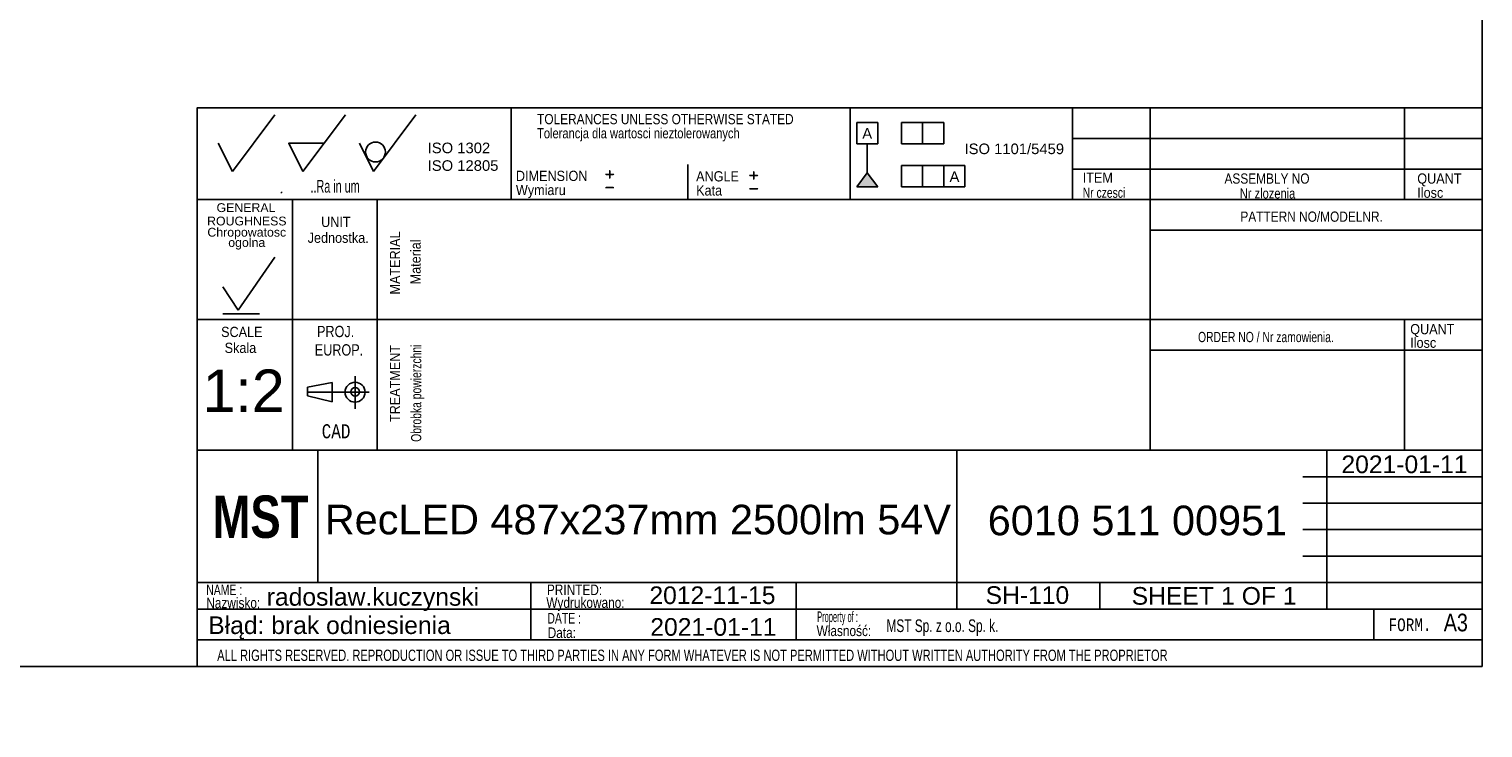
# Model space of a CAD drawing. Header units: millimetres. Extents: x 16 to 406, y 5 to 285.
# Tile 4 of 7: x 200 to 406, y 5 to 104. Entities that reach past the tile are written whole.
import ezdxf
from ezdxf.entities.mleader import LeaderData, LeaderLine
from ezdxf.enums import TextEntityAlignment as Align
from ezdxf.lldxf.tags import DXFTag
from ezdxf.math import Vec2, Vec3

# ---------------------------------------------------------------- set-up
doc = ezdxf.new("R2010")
doc.units = ezdxf.units.MM
doc.layers.add('10', color=7, linetype='Continuous')
doc.layers.add('Default', color=7, linetype='Continuous')
doc.styles.add('SEACAD_Arial', font='arial.ttf')
doc.styles.add('SEACAD_Lucida_Console', font='lucon.TTF', dxfattribs={"width": 0.8})
tags = doc.linetypes.add('CENTER2', pattern=[28.575, 19.05, -3.175, 3.175, -3.175]).pattern_tags.tags
tags[10:11] = [DXFTag(74, 4), DXFTag(75, 0), DXFTag(340, '0'), DXFTag(46, 0.0), DXFTag(50, 0.0), DXFTag(44, 0.0), DXFTag(45, 0.0)]
tags[8:9] = [DXFTag(74, 4), DXFTag(75, 0), DXFTag(340, '0'), DXFTag(46, 0.0), DXFTag(50, 0.0), DXFTag(44, 0.0), DXFTag(45, 0.0)]
tags[6:7] = [DXFTag(74, 4), DXFTag(75, 0), DXFTag(340, '0'), DXFTag(46, 0.0), DXFTag(50, 0.0), DXFTag(44, 0.0), DXFTag(45, 0.0)]
tags[4:5] = [DXFTag(74, 4), DXFTag(75, 0), DXFTag(340, '0'), DXFTag(46, 0.0), DXFTag(50, 0.0), DXFTag(44, 0.0), DXFTag(45, 0.0)]

# ---------------------------------------------------------------- blocks, each defined once
blk = doc.blocks.new('SEANNOT_GROUP22')
at = {"layer": 'Default', "color": 7, "linetype": 'Continuous', "style": 'SEACAD_Arial'}
blk.add_text('RecLED 487x237mm 2500lm 54V', height=4.2, dxfattribs=at).set_placement((241.75, 36.48), align=Align.TOP_LEFT)
blk = doc.blocks.new('SEANNOT_GROUP23')
at = {"layer": 'Default', "color": 7, "linetype": 'Continuous', "style": 'SEACAD_Arial'}
blk.add_text('6010 511 00951', height=4.2, dxfattribs=at).set_placement((335.65, 36.36), align=Align.TOP_LEFT)
blk = doc.blocks.new('SEANNOT_GROUP24')
at = {"layer": 'Default', "color": 7, "linetype": 'Continuous', "style": 'SEACAD_Arial'}
blk.add_text('radoslaw.kuczynski', height=2.5, dxfattribs=at).set_placement((233.53, 24.68), align=Align.TOP_LEFT)
blk = doc.blocks.new('SEANNOT_GROUP25')
at = {"layer": 'Default', "color": 7, "linetype": 'Continuous', "style": 'SEACAD_Arial'}
blk.add_text('SH-110', height=2.5, dxfattribs=at).set_placement((335.35, 24.93), align=Align.TOP_LEFT)
blk = doc.blocks.new('SEANNOT_GROUP26')
at = {"layer": 'Default', "color": 7, "linetype": 'Continuous', "style": 'SEACAD_Arial'}
blk.add_text('2021-01-11', height=2.5, dxfattribs=at).set_placement((287.86, 20.42), align=Align.TOP_LEFT)
blk = doc.blocks.new('SEANNOT_GROUP27')
at = {"layer": 'Default', "color": 7, "linetype": 'Continuous', "style": 'SEACAD_Arial'}
blk.add_text('1:2', height=6, dxfattribs=at).set_placement((224.43, 55.64), align=Align.TOP_LEFT)
blk = doc.blocks.new('_Dot')
at = {"color": 0, "linetype": 'ByBlock', "lineweight": -2}
blk.add_line((-0.5, 0), (-1, 0), dxfattribs=at)
at = {"color": 0, "linetype": 'ByBlock', "const_width": 0.5}
blk.add_lwpolyline([(-0.25, 0, 1), (0.25, 0, 1)], format="xyb", close=True, dxfattribs=at)
blk = doc.blocks.new('SEANNOT_GROUP29')
at = {"layer": 'Default', "color": 7, "linetype": 'Continuous', "style": 'SEACAD_Arial'}
blk.add_text('2012-11-15', height=2.5, dxfattribs=at).set_placement((287.73, 24.91), align=Align.TOP_LEFT)
blk = doc.blocks.new('SEANNOT_GROUP30')
at = {"layer": 'Default', "color": 7, "linetype": 'Continuous', "style": 'SEACAD_Arial'}
for s, p in [('SHEET ', (356.04, 24.82)), ('1', (368.7, 24.82)), (' OF ', (370.66, 24.82)), ('1', (377.45, 24.82))]:
    blk.add_text(s, height=2.5, dxfattribs=at).set_placement(p, align=Align.TOP_LEFT)
blk = doc.blocks.new('SEANNOT_GROUP31')
at = {"layer": 'Default', "color": 7, "linetype": 'Continuous', "style": 'SEACAD_Arial'}
blk.add_text('2021-01-11', height=2.5, dxfattribs=at).set_placement((385.75, 43.46), align=Align.TOP_LEFT)

msp = doc.modelspace()

# ---------------------------------------------------------------- hatches: boundary and pattern name
at = {"layer": 'Default', "linetype": 'Continuous'}
msp.add_hatch(color=7, dxfattribs=at).paths.add_polyline_path([(318.5887, 83.5055), (317.0887, 81.5206), (320.0887, 81.5206)])

# ---------------------------------------------------------------- linework, layer by layer
at = {"layer": '10', "color": 7, "linetype": 'Continuous'}
for p, q in [((268.1664, 92.7025), (268.1664, 79.7025)), ((316.1664, 92.7025), (316.1664, 79.7025)), ((347.6664, 92.7025), (347.6664, 79.7025)), ((358.6664, 92.7025), (358.6664, 44.2025)), ((394.6664, 92.7025), (394.6664, 79.7025)), ((228.6664, 83.7025), (234.6664, 91.7025)), ((238.6664, 83.7025), (244.6664, 91.7025)), ((248.6664, 83.7025), (254.6664, 91.7025)), ((226.6664, 87.7025), (228.6664, 83.7025)), ((236.6664, 87.7025), (241.6664, 87.7025)), ((236.6664, 87.7025), (238.6664, 83.7025)), ((246.6664, 87.7025), (248.6664, 83.7025)), ((405.6664, 88.3691), (347.6664, 88.3691)), ((293.1664, 84.7025), (293.1664, 79.7025)), ((405.6664, 84.0358), (347.6664, 84.0358)), ((235.541, 80.6292), (235.7172, 80.8353)), ((405.6664, 79.7025), (223.6664, 79.7025)), ((237.1664, 79.7025), (237.1664, 44.2025)), ((237.1664, 79.7025), (237.1664, 45.7025)), ((249.1664, 79.7025), (249.1664, 44.2025)), ((405.6664, 75.3691), (358.6664, 75.3691)), ((229.4692, 64.067), (234.6676, 71.572)), ((227.327, 67.3491), (229.4692, 64.067)), ((405.6664, 62.7025), (223.6664, 62.7025)), ((227.327, 63.5278), (232.5255, 63.5278)), ((394.6664, 62.7025), (394.6664, 44.2025)), ((405.6664, 58.3691), (358.6664, 58.3691)), ((239.3123, 53.1174), (242.7982, 53.8094)), ((242.7982, 53.8094), (242.7982, 51.0413)), ((246.0414, 54.6781), (246.0414, 50.0695)), ((246.0414, 54.6781), (246.0414, 50.0695)), ((239.3123, 51.9247), (239.3123, 53.1174)), ((242.7982, 51.0413), (239.3123, 51.9247)), ((331.2915, 44.2025), (223.6664, 44.2025)), ((331.1664, 44.2025), (223.6664, 44.2025)), ((240.7703, 25.5444), (240.7703, 44.2944)), ((380.2915, 44.2025), (405.7915, 44.2025)), ((383.6664, 21.7025), (383.6664, 44.2025)), ((380.2915, 40.4525), (405.7915, 40.4525)), ((380.2915, 36.7025), (405.7915, 36.7025)), ((380.2915, 32.9525), (405.7915, 32.9525)), ((380.2915, 29.2025), (405.7915, 29.2025)), ((223.6664, 25.4525), (405.7915, 25.4525)), ((270.9256, 25.4138), (270.9256, 17.2887)), ((308.5239, 25.4525), (308.5239, 17.3274)), ((351.5415, 25.4525), (351.5415, 21.7025)), ((223.6664, 21.7025), (380.2915, 21.7025)), ((390.3535, 21.7025), (390.3535, 17.3275)), ((223.6664, 17.3275), (405.6664, 17.3275))]:
    msp.add_line(p, q, dxfattribs=at)
at = {"layer": '10', "color": 7, "linetype": 'CENTER2'}
msp.add_line((239.3123, 52.4253), (248.0282, 52.4253), dxfattribs=at)
at = {"layer": '10', "color": 7, "linetype": 'Continuous'}
for points in [[(405.6664, 13.5775), (405.6664, 284.5775), (15.6664, 284.5775), (15.6664, 13.5775), (405.6664, 13.5775)], [(405.6664, 13.5775), (405.6664, 92.7025), (223.6664, 92.7025), (223.6664, 13.5775), (405.6664, 13.5775)], [(331.2915, 44.2025), (331.2915, 21.7025), (405.6664, 21.7025), (405.6664, 44.2025), (331.2915, 44.2025)]]:
    msp.add_lwpolyline(points, dxfattribs=at)
for centre, radius in [((248.9389, 86.4574), 1.4016), ((246.0414, 52.4254), 1.4146), ((246.0414, 52.4843), 0.6075)]:
    msp.add_circle(centre, radius, dxfattribs=at)
msp.add_point((236.6664, 87.7025), dxfattribs=at)
at = {"layer": 'Default', "color": 7, "linetype": 'Continuous'}
for p, q in [((317.0887, 87.6113), (317.0887, 90.6113)), ((317.0887, 90.6113), (320.0887, 90.6113)), ((320.0887, 90.6113), (320.0887, 87.6113)), ((323.4244, 87.6113), (323.4244, 90.6113)), ((323.4244, 90.6113), (329.4244, 90.6113)), ((326.4244, 90.6113), (326.4244, 87.6113)), ((329.4244, 90.6113), (329.4244, 87.6113)), ((320.0887, 87.6113), (317.0887, 87.6113)), ((318.5887, 83.5055), (318.5887, 87.6113)), ((329.4244, 87.6113), (323.4244, 87.6113)), ((323.4244, 81.5206), (323.4244, 84.5206)), ((323.4244, 84.5206), (332.4244, 84.5206)), ((326.4244, 84.5206), (326.4244, 81.5206)), ((329.4244, 81.5206), (329.4244, 84.5206)), ((332.4244, 84.5206), (332.4244, 81.5206)), ((317.0887, 81.5206), (318.5887, 83.5055)), ((318.5887, 83.5055), (320.0887, 81.5206)), ((320.0887, 81.5206), (317.0887, 81.5206)), ((332.4244, 81.5206), (323.4244, 81.5206))]:
    msp.add_line(p, q, dxfattribs=at)

# ---------------------------------------------------------------- block references
at = {"layer": 'Default'}
for name in ['SEANNOT_GROUP27', 'SEANNOT_GROUP31', 'SEANNOT_GROUP22', 'SEANNOT_GROUP23', 'SEANNOT_GROUP24', 'SEANNOT_GROUP29', 'SEANNOT_GROUP25', 'SEANNOT_GROUP30', 'SEANNOT_GROUP26']:
    msp.add_blockref(name, (0, 0), dxfattribs=at)

# ---------------------------------------------------------------- texts
at = {"layer": '10', "attachment_point": 1}
for s, insert, char_height, width, style in [('{\\farial rounded mt|b0||i0||c0|p34;\\C7;\\H1.45000002;\\W0.83002;TOLERANCES UNLESS OTHERWISE STATED}', (271.823, 91.8398), 1.45, 38.614141, 'SEACAD_Arial'), ('{\\farial rounded mt|b0||i0||c0|p34;\\C7;\\H1.45000002;\\W0.77704;Tolerancja dla wartosci nieztolerowanych}', (271.823, 89.8398), 1.45, 36.029358, 'SEACAD_Arial'), ('{\\farial rounded mt|b0||i0||c0|p34;\\C7;\\H1.8;\\W0.608;..Ra in um}', (239.7304, 82.5025), 1.8, 8.921749, 'SEACAD_Arial'), ('{\\farial rounded mt|b0||i0||c0|p34;\\C7;\\H1.45000002;\\W0.883;DIMENSION}', (268.823, 83.801), 1.45, 10.15001, 'SEACAD_Arial'), ('{\\farial rounded mt|b0||i0||c0|p34;\\C7;\\H1.45000002;\\W0.883;ANGLE}', (294.3509, 83.7369), 1.45, 6.052184, 'SEACAD_Arial'), ('{\\farial rounded mt|b0||i0||c0|p34;\\C7;\\H1.45000002;\\W0.883;ITEM}', (349.1061, 83.5453), 1.45, 4.255445, 'SEACAD_Arial'), ('{\\farial rounded mt|b0||i0||c0|p34;\\C7;\\H1.45000002;\\W0.83002;ASSEMBLY NO}', (369.1852, 83.4185), 1.45, 12.829358, 'SEACAD_Arial'), ('{\\farial rounded mt|b0||i0||c0|p34;\\C7;\\H1.45000002;\\W0.883;QUANT}', (396.4966, 83.4185), 1.45, 6.241314, 'SEACAD_Arial'), ('{\\farial rounded mt|b0||i0||c0|p34;\\C7;\\H1.45000002;\\W0.883;Wymiaru}', (268.823, 81.801), 1.45, 8.67569, 'SEACAD_Arial'), ('{\\farial rounded mt|b0||i0||c0|p34;\\C7;\\H1.45000002;\\W0.883;Kata}', (294.3509, 81.7369), 1.45, 5.07501, 'SEACAD_Arial'), ('{\\farial rounded mt|b0||i0||c0|p34;\\C7;\\H1.45000002;\\W0.72406;Nr czesci }', (349.1061, 81.4185), 1.45, 7.78588, 'SEACAD_Arial'), ('{\\farial rounded mt|b0||i0||c0|p34;\\C7;\\H1.45000002;\\W0.77704;Nr zlozenia}', (371.3489, 81.3193), 1.45, 9.504276, 'SEACAD_Arial'), ('{\\farial rounded mt|b0||i0||c0|p34;\\C7;\\H1.45000002;\\W0.883;Ilosc}', (396.4966, 81.4185), 1.45, 6.934793, 'SEACAD_Arial'), ('{\\farial rounded mt|b0||i0||c0|p34;\\C7;\\H1.45000002;\\W0.883;UNIT}', (241.2329, 77.2753), 1.45, 4.16088, 'SEACAD_Arial'), ('{\\farial rounded mt|b0||i0||c0|p34;\\C7;\\H1.45000002;\\W0.83002;PATTERN NO/MODELNR.}', (371.4383, 78.0241), 1.45, 21.434793, 'SEACAD_Arial'), ('{\\farial rounded mt|b0||i0||c0|p34;\\C7;\\H1.45000002;\\W0.883;Jednostka.}', (239.3294, 75.0364), 1.45, 8.726285, 'SEACAD_Arial'), ('{\\farial rounded mt|b0||i0||c0|p34;\\C7;\\H1.60000002;\\W0.8;PROJ.}', (240.6541, 61.826), 1.6, 5.113054, 'SEACAD_Arial'), ('{\\farial rounded mt|b0||i0||c0|p34;\\C7;\\H1.45000002;\\W0.883;QUANT}', (395.4966, 62.0852), 1.45, 6.241314, 'SEACAD_Arial'), ('{\\farial rounded mt|b0||i0||c0|p34;\\C7;\\H1.45000002;\\W0.883;SCALE}', (227.0667, 61.6902), 1.45, 5.863054, 'SEACAD_Arial'), ('{\\farial rounded mt|b0||i0||c0|p34;\\C7;\\H1.45000002;\\W0.72406;ORDER NO / Nr zamowienia.}', (365.4383, 60.9698), 1.45, 25.030887, 'SEACAD_Arial'), ('{\\farial rounded mt|b0||i0||c0|p34;\\C7;\\H1.45000002;\\W0.883;Ilosc}', (395.4966, 60.1647), 1.45, 6.934793, 'SEACAD_Arial'), ('{\\farial rounded mt|b0||i0||c0|p34;\\C7;\\H1.45000002;\\W0.883;Skala}', (227.5677, 59.4364), 1.45, 5.777229, 'SEACAD_Arial'), ('{\\farial rounded mt|b0||i0||c0|p34;\\C7;\\H1.60000002;\\W0.8;EUROP.}', (240.3364, 59.2199), 1.6, 6.643488, 'SEACAD_Arial'), ('{\\fLucida Console|b0||i0||c0|p34;\\C7;\\H1.99999998;\\W0.8;CAD}', (241.316, 47.8953), 2, 4.533343, 'SEACAD_Lucida_Console'), ('{\\farial rounded mt|b0||i0||c0|p34;\\C7;\\H1.5;\\W0.704;NAME :}', (224.9675, 25.1761), 1.5, 5.576097, 'SEACAD_Arial'), ('{\\farial rounded mt|b0||i0||c0|p34;\\C7;\\H1.5;\\W0.8;PRINTED:}', (273.2161, 25.1761), 1.5, 8.9879, 'SEACAD_Arial'), ('{\\farial rounded mt|b0||i0||c0|p34;\\C7;\\H1.5;\\W0.8;Nazwisko:}', (224.9676, 23.329), 1.5, 7.678383, 'SEACAD_Arial'), ('{\\farial rounded mt|b0||i0||c0|p34;\\C7;\\H1.5;\\W0.8;Wydrukowano:}', (273.1279, 23.366), 1.5, 11.438653, 'SEACAD_Arial'), ('{\\farial rounded mt|b0||i0||c0|p34;\\C7;\\H1.5;\\W0.704;DATE :}', (273.2821, 21.1484), 1.5, 5.217401, 'SEACAD_Arial'), ('{\\farial rounded mt|b0||i0||c0|p34;\\C7;\\H1.5;\\W0.46208;Property of :}', (311.4969, 21.3579), 1.5, 8.869575, 'SEACAD_Arial'), ('{\\farial rounded mt|b0||i0||c0|p34;\\C7;\\H2.50000002;\\W0.8;A3}', (400.244, 21.0473), 2.5, 3.315227, 'SEACAD_Arial'), ('{\\farial rounded mt|b0||i0||c0|p34;\\C7;\\H1.5;\\W0.8;Data:}', (273.3248, 19.0982), 1.5, 6.195662, 'SEACAD_Arial'), ('{\\farial rounded mt|b0||i0||c0|p34;\\C7;\\H1.5;\\W0.8;Własność:}', (311.4137, 19.3737), 1.5, 10.891314, 'SEACAD_Arial'), ('{\\farial rounded mt|b0||i0||c0|p34;\\C7;\\H1.8;\\W0.667;MST Sp. z o.o. Sp. k.}', (321.3166, 20.2436), 1.8, 58.304358, 'SEACAD_Arial'), ('{\\fLucida Console|b0||i0||c0|p34;\\C7;\\H1.8;\\W0.8;FORM.}', (392.4164, 20.3775), 1.8, 6.80001, 'SEACAD_Lucida_Console'), ('{\\farial rounded mt|b0||i0||c0|p34;\\C7;\\H1.60000002;\\W0.704;ALL RIGHTS RESERVED. REPRODUCTION OR ISSUE TO THIRD PARTIES IN ANY FORM WHATEVER IS NOT PERMITTED WITHOUT WRITTEN AUTHORITY FROM THE PROPRIETOR}', (226.5139, 15.9553), 1.6, 148.000012, 'SEACAD_Arial')]:
    msp.add_mtext(s, dxfattribs=dict(at, insert=insert, char_height=char_height, width=width, style=style))
at = {"layer": '10', "char_height": 1.25, "attachment_point": 1}
for s, insert, width in [('{\\fArial|b0||i0||c0|p34;\\C7;\\H1.2499998;\\W1.;GENERAL}', (226.4186, 79.1957), 8.3424), ('{\\fArial|b0||i0||c0|p34;\\C7;\\H1.2499998;\\W1.;ROUGHNESS}', (225.0839, 77.3018), 11.222834)]:
    msp.add_mtext(s, dxfattribs=dict(at, insert=insert, width=width))
at = {"layer": '10', "insert": (230.7029, 74.1738), "char_height": 1.25, "width": 11.65265, "attachment_point": 5, "line_spacing_factor": 0.7}
msp.add_mtext('{\\fArial|b0||i0||c0|p34;\\C7;\\H1.24999998;\\W1.;Chropowatosc\\P}{\\fArial|b0||i0||c0|p34;\\C7;\\H1.24999998;\\W1.;ogolna}', dxfattribs=at)
at = {"layer": '10', "char_height": 1.45, "attachment_point": 1, "rotation": 89.999994, "style": 'SEACAD_Arial'}
for s, insert, width in [('{\\farial rounded mt|b0||i0||c0|p34;\\C7;\\H1.45000002;\\W0.883;MATERIAL}', (250.9679, 66.2608), 8.920662), ('{\\farial rounded mt|b0||i0||c0|p34;\\C7;\\H1.45000002;\\W0.883;Material}', (253.8878, 67.7032), 7.153155), ('{\\farial rounded mt|b0||i0||c0|p34;\\C7;\\H1.45000002;\\W0.883;TREATMENT}', (250.9679, 48.1987), 10.87501), ('{\\farial rounded mt|b0||i0||c0|p34;\\C7;\\H1.45000002;\\W0.72406;Obrobka powierzchni}', (253.9679, 45.3948), 17.047554)]:
    msp.add_mtext(s, dxfattribs=dict(at, insert=insert, width=width))
at = {"layer": 'Default'}
for s, insert, char_height, width, attachment_point in [('{\\fArial CE|b0||i0||c0|p34;\\C7;\\H1.5;\\W1.;A}', (318.5825, 89.835), 1.5, 1.402184, 2), ('{\\fArial|b0||i0||c0|p34;\\C7;\\H1.5;\\W1.;ISO 1302 \\P}{\\fArial|b0||i0||c0|p34;\\C7;\\H1.5;\\W1.;ISO 12805}', (256.3273, 87.7851), 1.5, 10.486332, 1), ('{\\fArial|b0||i0||c0|p34;\\C7;\\H1.5;\\W1.;ISO 1101/5459}', (339.4139, 87.6533), 1.5, 14.66134, 2), ('{\\fSolid Edge ISO|b0||i0||c0|p34;\\C7;\\H2.5;\\W1.;+\\P}', (281.2929, 84.7968), 2.5, 1.882447, 1), ('{\\fSolid Edge ISO|b0||i0||c0|p34;\\C7;\\H2.5;\\W1.;+\\P}', (301.686, 84.64), 2.5, 1.882447, 1), ('{\\fArial CE|b0||i0||c0|p34;\\C7;\\H1.5;\\W1.;A}', (330.9389, 83.7093), 1.5, 1.402184, 2), ('{\\fSolid Edge ISO|b0||i0||c0|p34;\\C7;\\H2.5;\\W1.;-\\P}', (281.2929, 82.9144), 2.5, 1.882447, 1), ('{\\fSolid Edge ISO|b0||i0||c0|p34;\\C7;\\H2.5;\\W1.;-\\P}', (301.686, 82.7575), 2.5, 1.882447, 1), ('{\\fImpact|b0||i0||c0|p34;\\C7;\\H6.;\\W1.;MST}', (225.8529, 37.789), 6, 14.453176, 1)]:
    msp.add_mtext(s, dxfattribs=dict(at, insert=insert, char_height=char_height, width=width, attachment_point=attachment_point))

# ---------------------------------------------------------------- leaders
at = {"layer": 'Default', "color": 7, "linetype": 'Continuous'}
ml = msp.add_multileader_mtext('Standard', dxfattribs=at)
ml.set_content('{\\pxsm0.9;\\fArial|b0||i0||c0|p34;\\W1.; Błąd: brak odniesienia\\P}', color=256)
ml.set_leader_properties()
ml.set_arrow_properties(name='DOT')
ml.build(insert=Vec2(0, 0))
ml.multileader.update_dxf_attribs({"leader_type": 0, "dogleg_length": 0, "arrow_head_size": 2.5})
ctx = ml.context
ctx.base_point, ctx.char_height, ctx.arrow_head_size, ctx.landing_gap_size = Vec3(222.2705, 19.0521), 2.5, 2.5, 0.875
ctx.mtext.insert = Vec3(224.2705, 20.6683)

doc.saveas('drawing.dxf')
